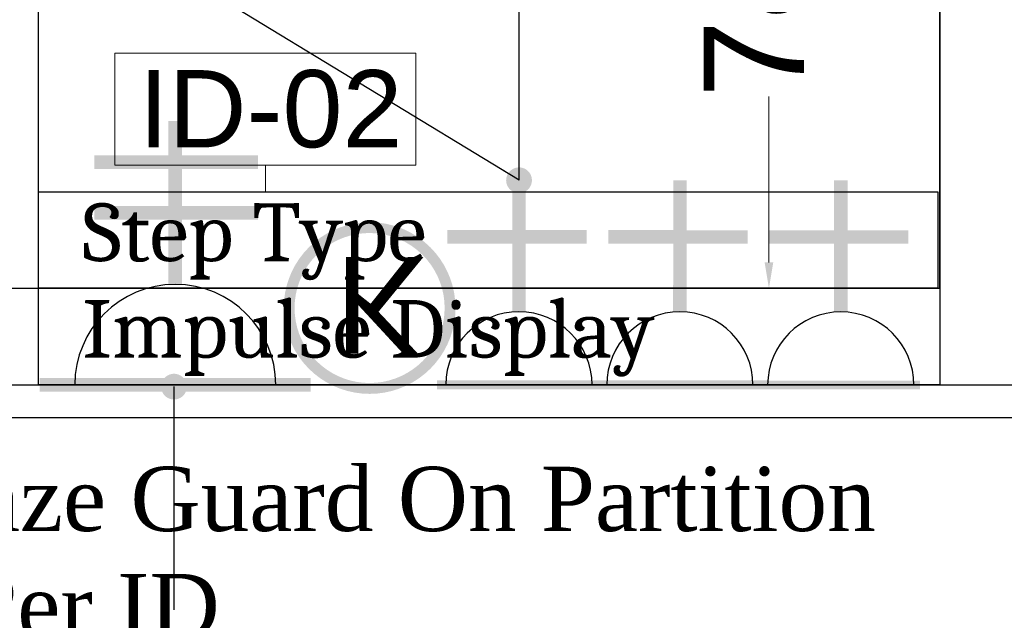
# Model space of a CAD drawing. Header units: millimetres. Extents: x 3351592 to 3400404, y -498420 to -470360.
# Tile 21 of 43: x 3359574 to 3360339, y -482743 to -482276. Entities that reach past the tile are written whole.
import ezdxf

# ---------------------------------------------------------------- set-up
doc = ezdxf.new("R2010")
doc.units = ezdxf.units.MM
doc.header["$LTSCALE"] = 3
doc.header["$MEASUREMENT"] = 0
doc.header["$PDMODE"] = 3
doc.header["$PDSIZE"] = -1
doc.layers.get('0').update_dxf_attribs({"linetype": 'CONTINUOUS'})
doc.layers.get('Defpoints').update_dxf_attribs({"linetype": 'CONTINUOUS'})
for name, color, linetype in [('A-ANNO-DIMS-30', 7, 'CONTINUOUS'), ('ELECTRICAL', 7, 'CONTINUOUS'), ('Equip Name', 7, 'CONTINUOUS'), ('Equipment', 5, 'CONTINUOUS'), ('Partition', 1, 'CONTINUOUS')]:
    doc.layers.add(name, color=color, linetype=linetype)
doc.layers.add('Civil-Wall-Text', color=7, linetype='CONTINUOUS', lineweight=0)
doc.layers.add('Equip No.', color=1, linetype='CONTINUOUS', lineweight=15)
doc.styles.add('Arial', font='arial.ttf')
doc.styles.add('ROMANT', font='arial.ttf')
doc.styles.get("Standard").update_dxf_attribs({"font": 'arial.ttf'})
doc.styles.add('style12', font='BOOKOSI.TTF')
doc.dimstyles.new('TFS-Dim', dxfattribs={"dimtxt": 78, "dimasz": 20, "dimexe": 25, "dimexo": 25, "dimgap": 5, "dimtad": 0, "dimdec": 0, "dimzin": 0, "dimdsep": 46, "dimtxsty": 'Standard', "dimcen": 0.09, "dimclrd": 251, "dimclre": 251, "dimclrt": 251, "dimadec": 0, "dimazin": 0, "dimtfac": 1, "dimtdec": 0, "dimtofl": 0, "dimtmove": 0, "dimatfit": 3, "dimldrblk": 'DOT', "dimfxl": 0, "dimtolj": 1, "dimtzin": 0, "dimlwd": -1, "dimlwe": -1, "dimarcsym": 0})

# ---------------------------------------------------------------- blocks, each defined once
blk = doc.blocks.new('_Dot')
at = {"color": 0, "linetype": 'ByBlock', "lineweight": -2}
blk.add_line((-0.5, 0), (-1, 0), dxfattribs=at)
at = {"color": 0, "linetype": 'ByBlock', "lineweight": 0, "const_width": 0.5}
blk.add_lwpolyline([(-0.25, 0, 1), (0.25, 0, 1)], format="xyb", close=True, dxfattribs=at)
blk = doc.blocks.new('A$C21C85089')
at = {"layer": 'ELECTRICAL'}
for points, const_width in [([(-41.98110809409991, 108.5298710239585), (43.37921788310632, 108.5298710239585)], 4.701560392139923), ([(0, 69.74430272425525), (0, 0)], 7.152327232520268), ([(-35.84983561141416, 30.0091596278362), (37.9873189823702, 30.0091596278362)], 7.152327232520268)]:
    blk.add_lwpolyline(points, dxfattribs=dict(at, const_width=const_width))
blk.add_arc((0, 108.5298710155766), 38.7855682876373, 180, 0, dxfattribs=at)
blk = doc.blocks.new('A$C91a2cc33')
at = {"layer": 'ELECTRICAL', "color": 21, "const_width": 9.54302275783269}
blk.add_lwpolyline([(-49.99999999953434, -120.7106781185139, 0.1989123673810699), (9.313225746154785e-10, -141.4213562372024, 0.1989123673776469), (50.00000000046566, -120.7106781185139, 0.1989123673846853), (70.71067811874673, -70.71067811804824, 0.1989123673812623), (50.00000000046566, -20.7106781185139, 0.1989123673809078), (4.656612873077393e-10, 0, 0.1989123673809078), (-49.99999999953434, -20.7106781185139, 0.1989123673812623), (-70.7106781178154, -70.71067811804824, 0.1989123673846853)], format="xyb", close=True, dxfattribs=at)
at = {"layer": 'ELECTRICAL', "color": 21, "insert": (-896.9796068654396, -30.49156973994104), "char_height": 85, "width": 1803.261844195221, "attachment_point": 1, "style": 'Arial'}
blk.add_mtext('\\A1;{\\W8.75482;   }K', dxfattribs=at)
blk = doc.blocks.new('*D216')
at = {"layer": 'Civil-Wall-Text', "color": 251, "ltscale": 3}
for p, q in [((3359159.000000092, -482459.9806781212), (3359159.000000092, -482127.3305587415)), ((3360288.624272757, -482395), (3360288.624272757, -482127.3305587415)), ((3359179.000000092, -482152.3305587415), (3359453.181167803, -482152.3305587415)), ((3360268.624272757, -482152.3305587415), (3359994.443105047, -482152.3305587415))]:
    blk.add_line(p, q, dxfattribs=at)
for points in [[(3359179.000000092, -482148.9972254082), (3359179.000000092, -482155.6638920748), (3359159.000000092, -482152.3305587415)], [(3360268.624272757, -482148.9972254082), (3360268.624272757, -482155.6638920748), (3360288.624272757, -482152.3305587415)]]:
    blk.add_solid(points, dxfattribs=at)
at = {"layer": 'Defpoints', "color": 0, "ltscale": 3}
for p in [(3359159.000000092, -482152.3305587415), (3360288.624272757, -482420), (3359159.000000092, -482484.9806781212)]:
    blk.add_point(p, dxfattribs=at)
at = {"layer": 'Civil-Wall-Text', "color": 251, "ltscale": 3, "insert": (3359723.812136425, -482152.3305587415), "char_height": 78, "attachment_point": 5}
blk.add_mtext('\\A1;1130 [3\'-9"]', dxfattribs=at)
blk = doc.blocks.new('*D225')
at = {"layer": 'Defpoints', "color": 0, "ltscale": 3}
for p in [(3360288.624272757, -482174.4023999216), (3360288.624272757, -482340.5131514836), (3359961.783693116, -482401.1045345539)]:
    blk.add_point(p, dxfattribs=at)
at = {"layer": 'ELECTRICAL', "color": 251, "ltscale": 3}
for p, q in [((3360057.301476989, -481980.4034698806), (3360047.301476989, -481980.4034698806)), ((3360125.203982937, -482174.4023999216), (3360057.301476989, -481980.4034698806)), ((3359961.783693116, -482376.1045345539), (3359961.783693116, -482149.4023999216)), ((3360288.624272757, -482315.5131514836), (3360288.624272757, -482149.4023999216)), ((3359981.783693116, -482174.4023999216), (3360268.624272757, -482174.4023999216))]:
    blk.add_line(p, q, dxfattribs=at)
for points in [[(3359981.783693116, -482171.0690665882), (3359981.783693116, -482177.7357332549), (3359961.783693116, -482174.4023999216)], [(3360268.624272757, -482171.0690665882), (3360268.624272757, -482177.7357332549), (3360288.624272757, -482174.4023999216)]]:
    blk.add_solid(points, dxfattribs=at)
at = {"layer": 'ELECTRICAL', "color": 251, "ltscale": 3, "insert": (3359803.326715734, -481980.4034698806), "char_height": 78, "attachment_point": 5}
blk.add_mtext('\\A1;327 [1\'-1"]', dxfattribs=at)
blk = doc.blocks.new('A$Cd3a83a27')
at = {"layer": 'ELECTRICAL', "const_width": 12.21063254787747}
for points in [[(151.6149947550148, 89.60453530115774), (151.6149947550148, 235.5554524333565)], [(225.4763716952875, 198.7581997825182), (79.52545456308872, 198.7581997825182)], [(225.4763716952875, 153.5715440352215), (79.52545456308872, 153.5715440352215)], [(272.4598853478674, 0), (30.77010416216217, 0)]]:
    blk.add_lwpolyline(points, dxfattribs=at)
at = {"layer": 'ELECTRICAL'}
blk.add_arc((151.6149947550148, 0), 89.60453531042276, 0, 180, dxfattribs=at)
blk = doc.blocks.new('*D240')
at = {"layer": 'Civil-Wall-Text', "color": 251, "ltscale": 3}
for p, q in [((3360263.624272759, -481699.692107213), (3360130.896305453, -481699.692107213)), ((3360155.896305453, -481719.692107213), (3360155.896305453, -481848.6639253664)), ((3360155.896305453, -482465), (3360155.896305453, -482336.0281818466)), ((3360170.896305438, -482485), (3360180.896305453, -482485))]:
    blk.add_line(p, q, dxfattribs=at)
for points in [[(3360152.56297212, -481719.692107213), (3360159.229638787, -481719.692107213), (3360155.896305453, -481699.692107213)], [(3360152.56297212, -482465), (3360159.229638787, -482465), (3360155.896305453, -482485)]]:
    blk.add_solid(points, dxfattribs=at)
at = {"layer": 'Defpoints', "color": 0, "ltscale": 3}
for p in [(3360288.624272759, -481699.692107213), (3360145.896305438, -482485), (3360155.896305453, -482485)]:
    blk.add_point(p, dxfattribs=at)
at = {"layer": 'Civil-Wall-Text', "color": 251, "ltscale": 3, "insert": (3360155.896305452, -482092.3460536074), "char_height": 78, "attachment_point": 5, "rotation": 90}
blk.add_mtext('\\A1;785 [2\'-7"]', dxfattribs=at)

msp = doc.modelspace()

# ---------------------------------------------------------------- linework, layer by layer
at = {"layer": 'A-ANNO-DIMS-30', "ltscale": 3}
msp.add_lwpolyline([(3353646.291200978, -479855.6704416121), (3364186.291200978, -479855.6704416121), (3364186.291200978, -482585.6704416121), (3353646.291200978, -482585.6704416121)], close=True, dxfattribs=at)
at = {"layer": 'Equip No.'}
msp.add_line((3359764.815331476, -482389.4249951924, 1174.236027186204), (3359764.815326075, -482410.0101882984), dxfattribs=at)
at = {"layer": 'Equip No.', "elevation": 1174.236027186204}
msp.add_lwpolyline([(3359647.91649998, -482389.4249951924), (3359881.714162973, -482389.4249951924), (3359881.714162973, -482302.2902646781), (3359647.91649998, -482302.2902646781)], close=True, dxfattribs=at)
at = {"layer": 'Equipment', "color": 32, "lineweight": -3}
msp.add_lwpolyline([(3359588.624582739, -481735.0358903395), (3360288.624582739, -481735.0358903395), (3360288.620646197, -482560.0358903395), (3359588.620646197, -482560.0358903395)], close=True, dxfattribs=at)
at = {"layer": 'Equipment', "color": 32}
msp.add_lwpolyline([(3359588.621183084, -482410.0179598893), (3360287.095301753, -482410.0333377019), (3360287.095301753, -482485.0333377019), (3359588.621183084, -482485.0179598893)], close=True, dxfattribs=at)
at = {"layer": 'Partition'}
msp.add_lwpolyline([(3357055.934376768, -481709.999989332), (3357055.934376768, -482560), (3360363.624272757, -482560), (3360363.624272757, -480050), (3357055.934376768, -480050), (3357055.934376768, -480876.8904819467)], dxfattribs=at)
msp.add_lwpolyline([(3360288.624272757, -480125), (3357130.934376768, -480125), (3357130.934376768, -482485), (3360288.624272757, -482485)], close=True, dxfattribs=at)

# ---------------------------------------------------------------- block references
at = {"layer": 'ELECTRICAL', "xscale": 0.8707419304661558, "yscale": 0.8707419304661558, "zscale": 0.8707419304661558}
msp.add_blockref('A$Cd3a83a27', (3359562.757753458, -482560.0312512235), dxfattribs=at)
at = {"layer": 'ELECTRICAL'}
for name, p, xscale, yscale, zscale, rotation in [('A$C21C85089', (3359961.783693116, -482401.1045345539), 1.464380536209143, 1.464380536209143, 1.464380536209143, 179.9697454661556), ('A$C21C85089', (3360086.783675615, -482401.1705397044), 1.464380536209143, 1.464380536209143, 1.464380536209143, 179.9697454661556), ('A$C21C85089', (3360211.783658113, -482401.236544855), 1.464380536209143, 1.464380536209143, 1.464380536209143, 179.9697454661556), ('A$C91a2cc33', (3359845.726351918, -482562.8734442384), -0.8838834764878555, 0.8838834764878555, 0.8838834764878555, 180)]:
    msp.add_blockref(name, p, dxfattribs=dict(at, xscale=xscale, yscale=yscale, zscale=zscale, rotation=rotation))

# ---------------------------------------------------------------- texts
at = {"layer": 'Equip Name', "insert": (3359622.547892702, -482553.7875445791), "char_height": 45, "attachment_point": 7, "style": 'ROMANT'}
msp.add_mtext_dynamic_manual_height_columns('{\\fCambria|b0|i0|c0|p18;Step Type \\PImpulse Display}', width=532.8139503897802, gutter_width=12.5, heights=[0], dxfattribs=at)
at = {"layer": 'Equip Name', "color": 0, "insert": (3359427.266943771, -482757.775608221, 21.73944396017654), "char_height": 50, "width": 885.1009278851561, "attachment_point": 7, "style": 'style12'}
msp.add_mtext('Sneaze Guard On Partition As Per ID', dxfattribs=at)
at = {"layer": 'Equip No.', "color": 7, "insert": (3359393.060789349, -482376.3576140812, 2291.624319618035), "char_height": 60, "attachment_point": 7, "style": 'Arial'}
msp.add_mtext_dynamic_manual_height_columns('{\\W5.86817;  }ID-02', width=739.3571967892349, gutter_width=15, heights=[46.53478854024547], dxfattribs=at)

# ---------------------------------------------------------------- dimensions: what is measured, and where the dimension line sits
at = {"layer": 'Civil-Wall-Text', "ltscale": 3}
dim = msp.add_linear_dim(base=(3360155.896305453, -482485), p1=(3360288.624272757, -481699.6921072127), p2=(3360145.896305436, -482484.9999999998), angle=90, dimstyle='TFS-Dim', dxfattribs=at)
dim.commit()
dim.dimension.update_dxf_attribs({"geometry": '*D240', "text_midpoint": (3360155.896305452, -482092.3460536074)})
dim = msp.add_linear_dim(base=(3359159.000000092, -482152.3305587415), p1=(3360288.624272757, -482420), p2=(3359159.000000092, -482484.9806781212), dimstyle='TFS-Dim', dxfattribs=at)
dim.commit()
dim.dimension.update_dxf_attribs({"geometry": '*D216', "text_midpoint": (3359723.812136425, -482152.3305587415)})
at = {"layer": 'ELECTRICAL', "color": 1, "ltscale": 3}
dim = msp.add_linear_dim(base=(3360288.624272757, -482174.4023999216), p1=(3359961.783693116, -482401.1045345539), p2=(3360288.624272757, -482340.5131514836), dimstyle='TFS-Dim', override={"dimtmove": 1}, dxfattribs=at)
dim.commit()
dim.dimension.update_dxf_attribs({"geometry": '*D225', "text_midpoint": (3360042.301476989, -481980.4034698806), "dimtype": 160})

# ---------------------------------------------------------------- leaders
at = {"layer": 'ELECTRICAL', "ltscale": 3}
for points in [[(3359961.783693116, -482401.1045345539), (3359961.783693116, -482109.8525876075)], [(3359961.783693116, -482401.1045345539), (3359644.219444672, -482207.6702683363), (3358817.89151325, -482207.6702683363)]]:
    msp.add_leader(points, dimstyle='TFS-Dim', override={"dimgap": 5, "dimtad": 0}, dxfattribs=at)
at = {"layer": 'Equip Name', "color": 0}
msp.add_leader([(3359693.792435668, -482561.4650027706, 40.43727706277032), (3359693.792435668, -482734.7787418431, 40.43727706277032)], dimstyle='TFS-Dim', override={"dimgap": 5, "dimtad": 0}, dxfattribs=at)

doc.saveas('drawing.dxf')
